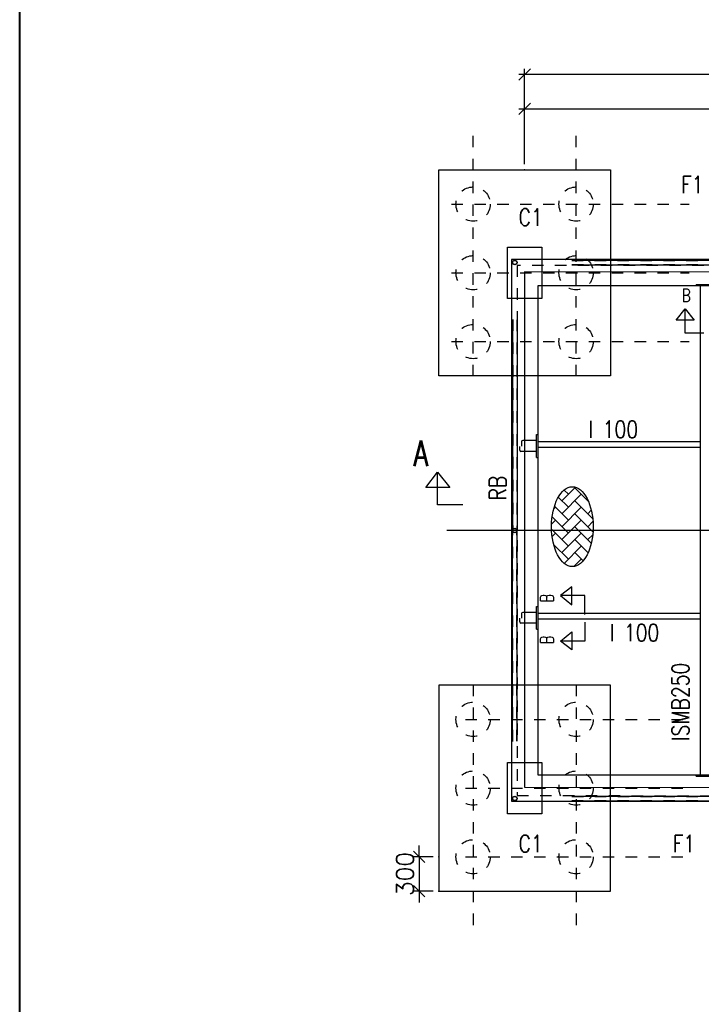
# Model space of a CAD drawing. Header units: inches. Extents: x 727810 to 1461440, y 2714588 to 5435005.
# Tile 32 of 233: x 728272.32 to 728278.28, y 2716077.5 to 2716086.1. Entities that reach past the tile are written whole.
import ezdxf

# ---------------------------------------------------------------- set-up
doc = ezdxf.new("R2010")
doc.units = ezdxf.units.IN
doc.header["$MEASUREMENT"] = 0
doc.linetypes.add('DIVIDEX2', pattern=[2.5, 1, -0.5, 0, -0.5, 0, -0.5])
doc.linetypes.add('HIDDEN', pattern=[0.375, 0.25, -0.125])
doc.layers.add('AM_5', color=3, linetype='Continuous', lineweight=15)
doc.layers.add('AM_8', color=1, linetype='Continuous', lineweight=15)
for name, color, linetype in [('DETAILS', 7, 'Continuous'), ('Inverter Room', 7, 'Continuous'), ('TEXT', 147, 'Continuous')]:
    doc.layers.add(name, color=color, linetype=linetype)
doc.styles.add('RANJAN', font='romans.shx', dxfattribs={"width": 0.75})
doc.styles.add('ROMANS', font='ROMANS.shx', dxfattribs={"height": 10})
doc.dimstyles.new('ROMANS$0', dxfattribs={"dimscale": 100, "dimtxt": 100, "dimasz": 1, "dimexe": 0.5, "dimexo": 0.5, "dimgap": 0.5, "dimtad": 1, "dimdec": 0, "dimrnd": 5, "dimdsep": 46, "dimtxsty": 'ROMANS', "dimblk": 'OBLIQUE', "dimcen": 1, "dimdle": 0.5, "dimclrd": 6, "dimclre": 6, "dimclrt": 3, "dimadec": 0, "dimazin": 0, "dimtfac": 1, "dimtdec": 0, "dimtix": 1, "dimtmove": 0, "dimatfit": 3, "dimldrblk": 'OBLIQUE', "dimfxl": 1, "dimtolj": 1, "dimtzin": 0, "dimarcsym": 0})

# ---------------------------------------------------------------- blocks, each defined once
blk = doc.blocks.new('_Oblique')
at = {"color": 0, "linetype": 'ByBlock', "lineweight": -2}
blk.add_line((-0.5, -0.5), (0.5, 0.5), dxfattribs=at)
blk = doc.blocks.new('*D66')
at = {"layer": 'Inverter Room', "color": 6, "lineweight": -2, "ltscale": 0.5, "transparency": 16777216}
for p, q in [((2052740.9, -2324181.5), (2052740.9, -2324081.5)), ((2052861.7, -2324181.5), (2052690.9, -2324181.5)), ((2052740.9, -2324181.5), (2052740.9, -2324481.5)), ((2052861.7, -2324481.5), (2052690.9, -2324481.5)), ((2052740.9, -2324481.5), (2052740.9, -2324581.5))]:
    blk.add_line(p, q, dxfattribs=at)
at = {"layer": 'Inverter Room', "color": 0, "ltscale": 0.5, "transparency": 16777216}
for p in [(2052911.7, -2324181.5), (2052740.9, -2324481.5), (2052911.7, -2324481.5)]:
    blk.add_point(p, dxfattribs=at)
at = {"layer": 'Inverter Room', "color": 6, "lineweight": -2, "ltscale": 0.5, "transparency": 16777216, "xscale": 100, "yscale": 100, "zscale": 100}
for p, rotation in [((2052740.9, -2324181.5), 270), ((2052740.9, -2324481.5), 90)]:
    blk.add_blockref('_Oblique', p, dxfattribs=dict(at, rotation=rotation))
at = {"layer": 'Inverter Room', "color": 3, "ltscale": 0.5, "transparency": 16777216, "insert": (2052615.9, -2324331.5), "char_height": 150, "attachment_point": 5, "rotation": 90, "style": 'ROMANS'}
blk.add_mtext('\\A1;300', dxfattribs=at)
blk = doc.blocks.new('*D67')
at = {"layer": 'Inverter Room', "color": 6, "lineweight": -2, "ltscale": 0.5, "transparency": 16777216}
for p, q in [((2053661.7, -2318131.5), (2053661.7, -2317300.2)), ((2062161.7, -2318131.5), (2062161.7, -2317300.2)), ((2062211.7, -2317350.2), (2053611.7, -2317350.2))]:
    blk.add_line(p, q, dxfattribs=at)
at = {"layer": 'Inverter Room', "color": 0, "ltscale": 0.5, "transparency": 16777216}
for p in [(2053661.7, -2317350.2), (2053661.7, -2318181.5), (2062161.7, -2318181.5)]:
    blk.add_point(p, dxfattribs=at)
at = {"layer": 'Inverter Room', "color": 6, "lineweight": -2, "ltscale": 0.5, "transparency": 16777216, "xscale": 100, "yscale": 100, "zscale": 100, "rotation": 180}
blk.add_blockref('_Oblique', (2053661.7, -2317350.2), dxfattribs=at)
at = {"layer": 'Inverter Room', "color": 6, "lineweight": -2, "ltscale": 0.5, "transparency": 16777216, "xscale": 100, "yscale": 100, "zscale": 100}
blk.add_blockref('_Oblique', (2062161.7, -2317350.2), dxfattribs=at)
at = {"layer": 'Inverter Room', "color": 3, "ltscale": 0.5, "transparency": 16777216, "insert": (2057911.7, -2317225.2), "char_height": 150, "attachment_point": 5, "style": 'ROMANS'}
blk.add_mtext('\\A1;8500', dxfattribs=at)
blk = doc.blocks.new('*D69')
at = {"layer": 'AM_5', "color": 6, "lineweight": -2, "transparency": 16777216}
for p, q in [((2053611.7, -2317649.7), (2057961.7, -2317649.7)), ((2053661.7, -2318131.5), (2053661.7, -2317599.7)), ((2057911.7, -2318131.5), (2057911.7, -2317599.7))]:
    blk.add_line(p, q, dxfattribs=at)
at = {"layer": 'Inverter Room', "color": 0, "transparency": 16777216}
for p in [(2057911.7, -2317649.7), (2053661.7, -2318181.5), (2057911.7, -2318181.5)]:
    blk.add_point(p, dxfattribs=at)
at = {"layer": 'AM_5', "color": 6, "lineweight": -2, "transparency": 16777216, "xscale": 100, "yscale": 100, "zscale": 100, "rotation": 180}
blk.add_blockref('_Oblique', (2053661.7, -2317649.7), dxfattribs=at)
at = {"layer": 'AM_5', "color": 6, "lineweight": -2, "transparency": 16777216, "xscale": 100, "yscale": 100, "zscale": 100}
blk.add_blockref('_Oblique', (2057911.7, -2317649.7), dxfattribs=at)
at = {"layer": 'AM_5', "color": 3, "transparency": 16777216, "insert": (2055786.7, -2317524.7), "char_height": 150, "attachment_point": 5, "style": 'ROMANS', "bg_fill": 3, "box_fill_scale": 1.25, "bg_fill_color": 256, "bg_fill_true_color": 13158600, "bg_fill_transparency": 0}
blk.add_mtext('\\A1;4250', dxfattribs=at)
blk = doc.blocks.new('dshshh')
at = {"layer": 'AM_8', "ltscale": 0.5}
h = blk.add_hatch(dxfattribs=at)
h.set_pattern_fill('AR-HBONE', color=256, scale=20, style=0)
h.set_pattern_definition([(45, (79715.245, 41647.834), (9e-15, 113.137085), [240, -80]), (135, (79771.81, 41704.4), (9e-15, 113.137085), [240, -80])])
edge = h.paths.add_edge_path()
edge.add_ellipse((2054078.4, -2321298.8), major_axis=(0, 348.6), ratio=0.521978, start_angle=191.45916, end_angle=459.29111)
edge.add_ellipse((2054078.4, -2321298.8), major_axis=(0, 348.6), ratio=0.521978, start_angle=99.29111, end_angle=191.45916)
at = {"layer": 'DETAILS', "linetype": 'DIVIDEX2', "ltscale": 0.5}
for p, q in [((2053211.7, -2319985.4), (2053211.7, -2317883.4)), ((2054111.7, -2319985.4), (2054111.7, -2317883.4)), ((2053022.3, -2318481.5), (2055098.3, -2318481.5)), ((2053022.3, -2319081.5), (2055098.3, -2319081.5)), ((2053022.3, -2319681.5), (2055098.3, -2319681.5)), ((2053211.7, -2322677.6), (2053211.7, -2324863.9)), ((2054111.7, -2322677.6), (2054111.7, -2324863.9)), ((2053143.9, -2322981.5), (2055098.3, -2322981.5)), ((2053143.9, -2323581.5), (2055098.3, -2323581.5)), ((2053143.9, -2324181.5), (2055098.3, -2324181.5))]:
    blk.add_line(p, q, dxfattribs=at)
at = {"layer": 'DETAILS', "ltscale": 0.5}
for p, q in [((2054075.3, -2318971.1), (2055575.3, -2318971.1)), ((2054075.3, -2319011.1), (2055575.3, -2319011.1)), ((2053555.3, -2319491.1), (2053555.3, -2321331.5)), ((2053595.3, -2319491.1), (2053595.3, -2321331.5)), ((2053776.7, -2320494.4), (2053776.7, -2320694.4)), ((2053555.3, -2323171.9), (2053555.3, -2321331.5)), ((2053595.3, -2323171.9), (2053595.3, -2321331.5)), ((2053776.7, -2321994.4), (2053776.7, -2322194.4)), ((2054075.3, -2323651.9), (2055575.3, -2323651.9)), ((2054075.3, -2323691.9), (2055575.3, -2323691.9))]:
    blk.add_line(p, q, dxfattribs=at)
for centre in [(2053575.3, -2318991.1), (2053575.3, -2321331.5), (2053575.3, -2323671.9)]:
    blk.add_circle(centre, 20, dxfattribs=at)
blk.add_ellipse((2054078.4, -2321298.8), major_axis=(0, 348.6), ratio=0.521978, dxfattribs=at)
at = {"layer": 'Inverter Room', "color": 8, "linetype": 'HIDDEN', "ltscale": 2}
for p, q in [((2054073.6, -2318973.2), (2055576.9, -2318973.2)), ((2054075.3, -2319009.1), (2055575.3, -2319009.1)), ((2053557.4, -2319489.5), (2053557.4, -2321322.6)), ((2053593.3, -2319491.1), (2053593.3, -2321322.8)), ((2053557.4, -2323173.6), (2053557.4, -2321340.4)), ((2053593.3, -2323171.9), (2053593.3, -2321340.2)), ((2054075.3, -2323653.9), (2055575.3, -2323653.9)), ((2054073.6, -2323689.8), (2055576.9, -2323689.8))]:
    blk.add_line(p, q, dxfattribs=at)
at = {"layer": 'Inverter Room', "color": 4, "ltscale": 0.5}
for p, q in [((2055161.7, -2319184.5), (2055161.7, -2319196.5)), ((2055199.2, -2323466.5), (2055199.2, -2319196.5)), ((2053764.7, -2320494.4), (2053776.7, -2320494.4)), ((2055191.2, -2320556.5), (2053777.2, -2320556.5)), ((2055191.2, -2320606.5), (2053777.2, -2320606.5)), ((2053764.7, -2320694.4), (2053776.7, -2320694.4)), ((2053764.7, -2321994.4), (2053776.7, -2321994.4)), ((2055191.2, -2322056.5), (2053777.2, -2322056.5)), ((2055191.2, -2322106.5), (2053777.2, -2322106.5)), ((2053764.7, -2322194.4), (2053776.7, -2322194.4)), ((2055161.7, -2323478.5), (2055161.7, -2323466.5))]:
    blk.add_line(p, q, dxfattribs=at)
at = {"layer": 'Inverter Room', "color": 2}
for p, q in [((2053633.5, -2320557.9), (2053633.5, -2320596.5)), ((2053761.7, -2320546.7), (2053644.7, -2320546.7)), ((2053764.7, -2320639.1), (2053764.7, -2320549.7)), ((2053618.4, -2320630.9), (2053618.4, -2320597)), ((2053761.7, -2320642.1), (2053629.7, -2320642.1)), ((2053761.7, -2322046.7), (2053644.7, -2322046.7)), ((2053618.4, -2322130.9), (2053618.4, -2322097)), ((2053633.5, -2322057.9), (2053633.5, -2322096.5)), ((2053764.7, -2322139.1), (2053764.7, -2322049.7)), ((2053761.7, -2322142.1), (2053629.7, -2322142.1))]:
    blk.add_line(p, q, dxfattribs=at)
at = {"layer": 'Inverter Room', "ltscale": 2}
for p, q in [((2063030.8, -2321331.5), (2052980.6, -2321331.5)), ((2055191.2, -2321331.5), (2053390.2, -2321331.5))]:
    blk.add_line(p, q, dxfattribs=at)
at = {"layer": 'Inverter Room', "color": 4, "ltscale": 0.5}
for points in [[(2054411.7, -2319981.5), (2052911.7, -2319981.5), (2052911.7, -2318181.5), (2054411.7, -2318181.5)], [(2053546.7, -2323696.5), (2062276.7, -2323696.5), (2062276.7, -2318966.5), (2053546.7, -2318966.5)], [(2053776.7, -2323466.5), (2062046.7, -2323466.5), (2062046.7, -2319196.5), (2053776.7, -2319196.5)], [(2054411.7, -2322681.5), (2052911.7, -2322681.5), (2052911.7, -2324481.5), (2054411.7, -2324481.5)]]:
    blk.add_lwpolyline(points, close=True, dxfattribs=at)
at = {"layer": 'Inverter Room', "ltscale": 3}
for points in [[(2053811.7, -2319306.5), (2053511.7, -2319306.5), (2053511.7, -2318856.5), (2053811.7, -2318856.5)], [(2053811.7, -2323806.5), (2053511.7, -2323806.5), (2053511.7, -2323356.5), (2053811.7, -2323356.5)]]:
    blk.add_lwpolyline(points, close=True, dxfattribs=at)
at = {"layer": 'Inverter Room', "color": 8, "linetype": 'HIDDEN', "ltscale": 2}
blk.add_lwpolyline([(2053596.7, -2323646.5), (2062226.7, -2323655.2), (2062226.7, -2319025.2), (2053596.7, -2319016.5)], close=True, dxfattribs=at)
at = {"layer": 'Inverter Room', "ltscale": 2}
blk.add_lwpolyline([(2053661.8, -2323573.8), (2062161.7, -2323581.5), (2062161.7, -2319081.5), (2053661.8, -2319073.8)], close=True, dxfattribs=at)
at = {"layer": 'Inverter Room', "color": 4, "ltscale": 0.5}
for points in [[(2055161.7, -2319184.5), (2055361.7, -2319184.5)], [(2053764.7, -2320694.4), (2053764.7, -2320494.4)], [(2053764.7, -2322194.4), (2053764.7, -2321994.4)], [(2055161.7, -2323478.5), (2055361.7, -2323478.5)]]:
    blk.add_lwpolyline(points, dxfattribs=at)
at = {"layer": 'Inverter Room', "color": 4, "linetype": 'Continuous'}
for points in [[(2055228.5, -2319609.7), (2055063.4, -2319609.7), (2055063.4, -2319395.7), (2055142.6, -2319496), (2054986.8, -2319496), (2055063.4, -2319395.7)], [(2053121.6, -2321107.4), (2052901.6, -2321107.4), (2052901.6, -2320822.1), (2053007.2, -2320955.9), (2052799.4, -2320955.9), (2052901.6, -2320822.1)], [(2054187.9, -2322065.6), (2054187.9, -2321900.5), (2053973.9, -2321900.5), (2054074.3, -2321979.7), (2054074.3, -2321823.9), (2053973.9, -2321900.5)], [(2054187.9, -2322132.1), (2054187.9, -2322297.1), (2053973.9, -2322297.1), (2054074.3, -2322218), (2054074.3, -2322373.8), (2053973.9, -2322297.1)]]:
    blk.add_lwpolyline(points, dxfattribs=at)
at = {"layer": 'Inverter Room', "color": 8, "linetype": 'HIDDEN', "ltscale": 2}
for centre, radius in [((2053211.7, -2318481.5), 150), ((2054111.7, -2318481.5), 150), ((2053211.7, -2319081.5), 150), ((2054111.7, -2319081.5), 150), ((2053575.3, -2318991.1), 18), ((2053211.7, -2319681.5), 150), ((2054111.7, -2319681.5), 150), ((2053575.3, -2321331.5), 18), ((2053211.7, -2322981.5), 150), ((2054111.7, -2322981.5), 150), ((2053211.7, -2323581.5), 150), ((2054111.7, -2323581.5), 150), ((2053575.3, -2323671.9), 18), ((2053211.7, -2324181.5), 150), ((2054111.7, -2324181.5), 150)]:
    blk.add_circle(centre, radius, dxfattribs=at)
at = {"layer": 'Inverter Room', "color": 2}
for centre, radius, start, end in [((2053644.7, -2320557.9), 11.2, 90, 180), ((2053761.7, -2320549.7), 3, 0, 90), ((2053629.7, -2320630.9), 11.2, 180, 270), ((2053761.7, -2320639.1), 3, 270, 0), ((2053644.7, -2322057.9), 11.2, 90, 180), ((2053761.7, -2322049.7), 3, 0, 90), ((2053629.7, -2322130.9), 11.2, 180, 270), ((2053761.7, -2322139.1), 3, 270, 0)]:
    blk.add_arc(centre, radius, start, end, dxfattribs=at)
at = {"layer": 'DETAILS', "color": 3, "style": 'ROMANS', "width": 0.8}
for p in [(2054221, -2320524), (2054405.7, -2322299)]:
    blk.add_text('I 100', height=150, dxfattribs=at).set_placement(p)
for s, p in [('RB', (2053500.8, -2321069.8)), ('ISMB250', (2055098.8, -2323170.7))]:
    blk.add_text(s, height=150, rotation=90, dxfattribs=at).set_placement(p)
at = {"layer": 'Inverter Room', "color": 3, "linetype": 'Continuous', "style": 'ROMANS', "width": 0.8}
for s, p in [('F1', (2055028.6, -2318386.2)), ('C1', (2053609.2, -2318671.2)), ('C1', (2053609.2, -2324141.8)), ('F1', (2054956.3, -2324141.8))]:
    blk.add_text(s, height=150, dxfattribs=at).set_placement(p)
at = {"layer": 'Inverter Room', "color": 2, "linetype": 'Continuous', "ltscale": 0.6, "style": 'RANJAN', "width": 0.75}
for s, height, p in [('B', 112.5, (2055036.2, -2319335)), ('A', 225, (2052688.3, -2320770.1))]:
    blk.add_text(s, height=height, dxfattribs=at).set_placement(p)
for p in [(2053913.3, -2321961.7), (2053913.3, -2322324.4)]:
    blk.add_text('B', height=112.5, rotation=90, dxfattribs=at).set_placement(p)
at = {"layer": 'Inverter Room', "ltscale": 0.5}
dim = blk.add_linear_dim(base=(2053661.7, -2317350.2), p1=(2062161.7, -2318181.5), p2=(2053661.7, -2318181.5), dimstyle='ROMANS$0', override={"dimtxt": 150, "dimfxl": 0.75, "dimarcsym": 1}, dxfattribs=at)
dim.commit()
dim.dimension.update_dxf_attribs({"geometry": '*D67', "text_midpoint": (2057911.7, -2317225.2)})
dim = blk.add_linear_dim(base=(2052740.9, -2324481.5), p1=(2052911.7, -2324181.5), p2=(2052911.7, -2324481.5), angle=90, dimstyle='ROMANS$0', override={"dimtxt": 150, "dimfxl": 0.75, "dimarcsym": 1}, dxfattribs=at)
dim.commit()
dim.dimension.update_dxf_attribs({"geometry": '*D66', "text_midpoint": (2052615.9, -2324331.5)})
at = {"layer": 'AM_5'}
dim = blk.add_linear_dim(base=(2057911.7, -2317649.7), p1=(2053661.7, -2318181.5), p2=(2057911.7, -2318181.5), dimstyle='ROMANS$0', override={"dimtxt": 150, "dimtfill": 1, "dimarcsym": 1}, dxfattribs=at)
dim.commit()
dim.dimension.update_dxf_attribs({"geometry": '*D69', "text_midpoint": (2055786.7, -2317524.7)})
blk = doc.blocks.new('A$C56E2447D')
at = {"layer": 'TEXT', "xscale": 0.000999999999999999, "yscale": 0.000999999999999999, "zscale": 0.000999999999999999}
blk.add_blockref('dshshh', (-2095.5823, 2305.7518, 0.148), dxfattribs=at)
at = {"color": 3, "lineweight": 40}
blk.add_lwpolyline([(-46.3325, -2.3321), (-6.6868, -2.3321), (-6.6868, -29.3288), (-46.3325, -29.3288)], close=True, dxfattribs=at)

msp = doc.modelspace()

# ---------------------------------------------------------------- block references
msp.add_blockref('A$C56E2447D', (728318.65452, 2716097.2204))

doc.saveas('drawing.dxf')
